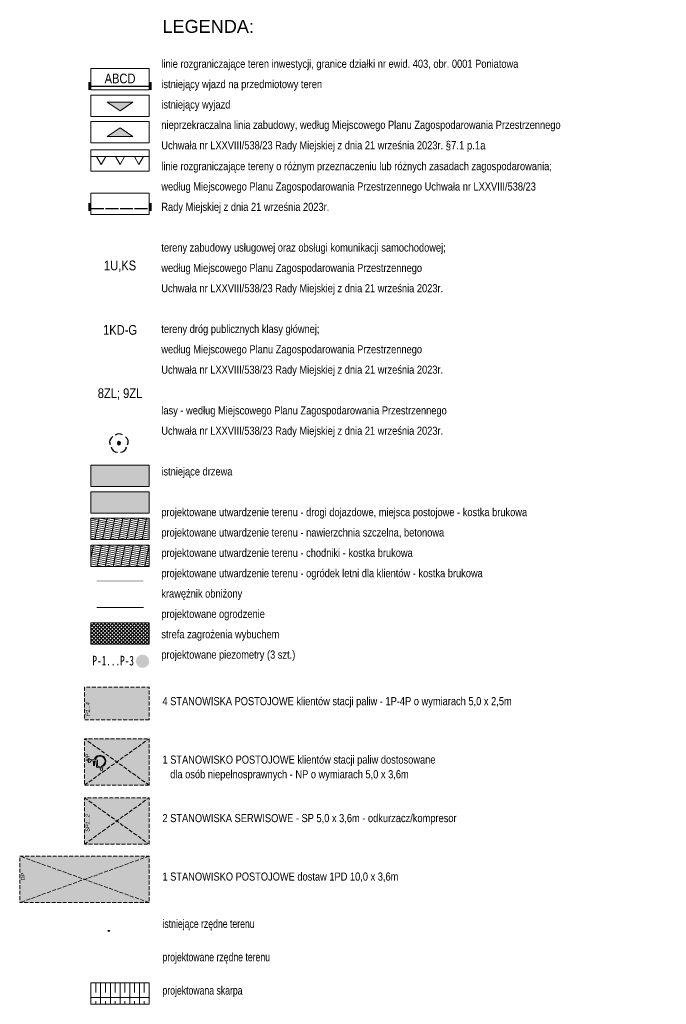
# Model space of a CAD drawing. Header units: metres. Extents: x -94 to 293, y -795 to -637.
# Tile 48 of 48: x 240 to 290, y -733 to -656. Entities that reach past the tile are written whole.
import ezdxf

# ---------------------------------------------------------------- set-up
doc = ezdxf.new("R2010")
doc.units = ezdxf.units.M
doc.header["$MEASUREMENT"] = 0
doc.linetypes.add('Krawędzie ukryte drobniejsze', pattern=[0.425, 0.3, -0.125])
doc.linetypes.add('Krawędzie ukryte dłuższe', pattern=[1.125, 1, -0.125])
for name, color, linetype, lineweight in [('0_Nr_pióra__1', 7, 'Continuous', 13), ('0_Nr_pióra__100', 2, 'Continuous', 13), ('0_Nr_pióra__19', 255, 'Continuous', 15), ('0_Nr_pióra__243', 100, 'Continuous', 25), ('0_Nr_pióra__40', 4, 'Continuous', 13), ('0_Nr_pióra__41', 7, 'Continuous', 15), ('PZT - strefy zagrożenia wybuchem_Nr_pióra__239', 6, 'Continuous', 13), ('PZT DRZEWA DO USUNIĘCIA _Nr_pióra__1', 7, 'Continuous', 13), ('PZT DRZEWA DO USUNIĘCIA _Nr_pióra__206', 7, 'Continuous', 30), ('PZT_i_KD_Nr_pióra__7', 7, 'Continuous', 13), ('PZT_Nr_pióra__1', 7, 'Continuous', 13), ('PZT_Nr_pióra__18', 9, 'Continuous', 13), ('PZT_Nr_pióra__19', 255, 'Continuous', 15), ('PZT_Nr_pióra__205', 8, 'Continuous', 5), ('PZT_Nr_pióra__206', 7, 'Continuous', 30), ('PZT_Nr_pióra__21', 7, 'Continuous', 25), ('PZT_Nr_pióra__243', 100, 'Continuous', 25), ('PZT_Nr_pióra__41', 7, 'Continuous', 15)]:
    doc.layers.add(name, color=color, linetype=linetype, lineweight=lineweight)
for name, color, linetype, lineweight, true_color in [('0_Nr_pióra__233', 7, 'Continuous', 13, 0x1717ff), ('PZT woda_Nr_pióra__201', 7, 'Continuous', 5, 0x595959), ('PZT woda_Nr_pióra__215', 7, 'Continuous', 30, 0xd90005), ('PZT_Nr_pióra__201', 7, 'Continuous', 5, 0x595959), ('PZT_Nr_pióra__220', 7, 'Continuous', 5, 0xd90005), ('PZT_Nr_pióra__232', 7, 'Continuous', 13, 0x24a2ff), ('PZT_Nr_pióra__233', 7, 'Continuous', 13, 0x1717ff)]:
    doc.layers.add(name, color=color, linetype=linetype, lineweight=lineweight, true_color=true_color)
doc.layers.add('PZT', color=7, linetype='Continuous')
doc.styles.add('GENERATED_STYLE_1', font='ARIALNI.TTF')
doc.styles.add('GENERATED_STYLE_12', font='txt')
doc.styles.add('GENERATED_STYLE_2', font='txt')
doc.styles.add('GENERATED_STYLE_7', font='msgothic.ttc')
doc.linetypes.add('Przekreślana podwójnie kopia-000', pattern='A,0,[2,PZT_dwg_01_20261.Shx,S=0.009921,R=0,X=0,Y=0],-1.25,0', length=1.25)
pattern_1 = [(348.5, (0, 0), (0.02990519, 0.146988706), []), (78.5, (0, 0), (-0.5879548, 0.11962076), [])]

# ---------------------------------------------------------------- blocks, each defined once
blk = doc.blocks.new('Symbol wejścia 19_4')
at = {"layer": '0_Nr_pióra__100', "linetype": 'Continuous'}
blk.add_hatch(color=256, dxfattribs=at).paths.add_polyline_path([(0, 0), (2, 0), (1, 0.667)])
at = {"layer": '0_Nr_pióra__41', "linetype": 'Continuous'}
for p, q in [((0, 0), (1, 0.667)), ((0, 0), (2, 0)), ((2, 0), (1, 0.667))]:
    blk.add_line(p, q, dxfattribs=at)
blk = doc.blocks.new('Symbol wejścia 19_5')
at = {"layer": '0_Nr_pióra__40', "linetype": 'Continuous'}
blk.add_hatch(color=256, dxfattribs=at).paths.add_polyline_path([(0, 0), (2, 0), (1, 0.667)])
at = {"layer": '0_Nr_pióra__41', "linetype": 'Continuous'}
for p, q in [((0, 0), (1, 0.667)), ((0, 0), (2, 0)), ((2, 0), (1, 0.667))]:
    blk.add_line(p, q, dxfattribs=at)
blk = doc.blocks.new('Znak osoby niepełnospr 19')
at = {"layer": 'PZT_Nr_pióra__19', "linetype": 'Continuous'}
for p, q in [((-0.221, 0.298), (-0.23, 0.365)), ((-0.201, 0.685), (-0.128, 0.14)), ((-0.128, 0.14), (0.335, 0.138)), ((-0.11, 0.624), (-0.109, 0.627)), ((-0.071, 0.436), (-0.11, 0.624)), ((0.27, 0.434), (-0.071, 0.436)), ((-0.029, 0.228), (-0.056, 0.361)), ((-0.056, 0.361), (0.269, 0.36)), ((0.396, 0.226), (-0.029, 0.228)), ((0.269, 0.36), (0.27, 0.434)), ((0.335, 0.138), (0.449, -0.28)), ((0.48, -0.116), (0.396, 0.226)), ((0.381, -0.159), (0.317, -0.145)), ((0.449, -0.28), (0.664, -0.215)), ((0.631, -0.083), (0.48, -0.116)), ((0.664, -0.215), (0.631, -0.083))]:
    blk.add_line(p, q, dxfattribs=at)
for centre, radius, start, end in [((-0.093, 0.756), 0.13, 262.63803, 213.43327), ((-0.063, -0.058), 0.455, 111.59152, 347.21379), ((-0.063, -0.058), 0.39, 113.97856, 347.21375)]:
    blk.add_arc(centre, radius, start, end, dxfattribs=at)

msp = doc.modelspace()

# ---------------------------------------------------------------- hatches: boundary and pattern name
at = {"layer": '0_Nr_pióra__19', "linetype": 'Continuous'}
for points in [[(245.363, -661.271), (245.363, -661.89), (245.552, -661.89), (245.552, -661.271)], [(250.052, -661.271), (250.052, -661.89), (250.241, -661.89), (250.241, -661.271)], [(245.363, -670.622), (245.363, -671.24), (245.552, -671.24), (245.552, -670.622)], [(250.052, -670.622), (250.052, -671.24), (250.241, -671.24), (250.241, -670.622)]]:
    msp.add_hatch(color=256, dxfattribs=at).paths.add_polyline_path(points)
at = {"layer": '0_Nr_pióra__233', "linetype": 'Continuous'}
msp.add_hatch(color=256, dxfattribs=at).paths.add_polyline_path([(250.052, -706.054, 1), (249.028, -706.054, 1)])
at = {"layer": 'PZT - strefy zagrożenia wybuchem_Nr_pióra__239', "linetype": 'Continuous'}
h = msp.add_hatch(dxfattribs=at)
h.set_pattern_fill('Siatka_5x5_ukośna', color=256, style=0, pattern_type=2)
h.set_pattern_definition([(45, (0, 0), (-0.141421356, 0.141421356), []), (135, (0, 0), (0.141421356, 0.141421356), [])])
h.paths.add_polyline_path([(245.552, -703.078), (250.052, -703.078), (250.052, -704.728), (245.552, -704.728)])
at = {"layer": 'PZT DRZEWA DO USUNIĘCIA _Nr_pióra__1', "linetype": 'Continuous'}
msp.add_hatch(color=256, dxfattribs=at).paths.add_polyline_path([(247.597, -689.194, 1), (247.835, -689.194, 1)])
at = {"layer": 'PZT_Nr_pióra__18', "linetype": 'Continuous', "lineweight": 0, "true_color": 0x303030, "transparency": 33554508}
msp.add_hatch(color=250, dxfattribs=at).paths.add_polyline_path([(245.552, -692.54), (250.052, -692.54), (250.052, -690.89), (245.552, -690.89)])
at = {"layer": 'PZT_Nr_pióra__19', "linetype": 'Continuous'}
h = msp.add_hatch(dxfattribs=at)
h.set_pattern_fill('Siatka_60x120_kopia', color=256, style=0, pattern_type=2)
h.set_pattern_definition(pattern_1)
h.paths.add_polyline_path([(250.052, -697.073), (245.552, -697.073), (245.552, -698.723), (250.052, -698.723)])
at = {"layer": 'PZT_Nr_pióra__205', "linetype": 'Continuous', "lineweight": 0, "true_color": 0x404040, "transparency": 33554508}
for points in [[(245.552, -692.951), (245.552, -694.601), (250.052, -694.601), (250.052, -692.951)], [(245.052, -710.572), (250.052, -710.572), (250.052, -708.072), (245.052, -708.072)], [(245.052, -715.641), (250.052, -715.641), (250.052, -712.041), (245.052, -712.041)], [(245.052, -720.206), (250.052, -720.206), (250.052, -716.606), (245.052, -716.606)], [(240.052, -724.718), (250.052, -724.718), (250.052, -721.118), (240.052, -721.118)]]:
    msp.add_hatch(color=250, dxfattribs=at).paths.add_polyline_path(points)
at = {"layer": 'PZT_Nr_pióra__205', "linetype": 'Continuous', "transparency": 33554508}
h = msp.add_hatch(dxfattribs=at)
h.set_pattern_fill('Siatka_60_kopia', color=256, style=0, pattern_type=2)
h.set_pattern_definition(pattern_1)
h.paths.add_polyline_path([(250.052, -694.996), (245.552, -694.996), (245.552, -696.646), (250.052, -696.646)])
msp.add_hatch(color=256, dxfattribs=at).paths.add_polyline_path([(246.002, -699.768), (249.602, -699.768), (249.602, -699.918), (246.002, -699.918)])

# ---------------------------------------------------------------- linework, layer by layer
at = {"layer": 'PZT - strefy zagrożenia wybuchem_Nr_pióra__239', "linetype": 'Continuous', "flags": 128}
msp.add_lwpolyline([(245.552, -703.078), (250.052, -703.078), (250.052, -704.728), (245.552, -704.728)], close=True, dxfattribs=at)
at = {"layer": 'PZT DRZEWA DO USUNIĘCIA _Nr_pióra__206', "linetype": 'Continuous', "flags": 128}
msp.add_lwpolyline([(247.597, -689.194, 1), (247.835, -689.194, 1)], format="xyb", close=True, dxfattribs=at)
at = {"layer": 'PZT woda_Nr_pióra__201', "linetype": 'Krawędzie ukryte drobniejsze'}
for p, q in [((245.052, -715.641), (250.052, -712.041)), ((250.052, -715.641), (245.052, -712.041))]:
    msp.add_line(p, q, dxfattribs=at)
at = {"layer": 'PZT woda_Nr_pióra__215', "linetype": 'Continuous'}
msp.add_line((245.552, -661.591), (250.052, -661.591), dxfattribs=at)
at = {"layer": 'PZT_Nr_pióra__1', "linetype": 'Continuous', "flags": 128}
for points in [[(250.052, -661.89), (245.552, -661.89), (245.552, -660.24), (250.052, -660.24)], [(250.052, -663.95), (245.552, -663.95), (245.552, -662.3), (250.052, -662.3)], [(250.052, -665.974), (245.552, -665.974), (245.552, -664.324), (250.052, -664.324)], [(250.052, -668.163), (245.552, -668.163), (245.552, -666.513), (250.052, -666.513)], [(250.052, -671.511), (245.552, -671.511), (245.552, -669.861), (250.052, -669.861)], [(250.052, -692.54), (245.552, -692.54), (245.552, -690.89), (250.052, -690.89)], [(250.052, -694.601), (245.552, -694.601), (245.552, -692.951), (250.052, -692.951)], [(250.052, -696.646), (245.552, -696.646), (245.552, -694.996), (250.052, -694.996)], [(250.052, -698.723), (245.552, -698.723), (245.552, -697.073), (250.052, -697.073)]]:
    msp.add_lwpolyline(points, close=True, dxfattribs=at)
at = {"layer": 'PZT_Nr_pióra__1', "linetype": 'Przekreślana podwójnie kopia-000', "flags": 128}
msp.add_lwpolyline([(249.602, -701.905), (246.002, -701.905)], dxfattribs=at)
at = {"layer": 'PZT_Nr_pióra__201', "linetype": 'Krawędzie ukryte drobniejsze'}
for p, q in [((245.052, -716.606), (250.052, -720.206)), ((245.052, -720.206), (250.052, -716.606)), ((250.052, -724.718), (240.052, -721.118)), ((250.052, -721.118), (240.052, -724.718))]:
    msp.add_line(p, q, dxfattribs=at)
at = {"layer": 'PZT_Nr_pióra__201', "linetype": 'Krawędzie ukryte drobniejsze', "flags": 128}
for points in [[(250.052, -710.572), (245.052, -710.572), (245.052, -708.072), (250.052, -708.072)], [(250.052, -715.641), (245.052, -715.641), (245.052, -712.041), (250.052, -712.041)], [(245.052, -720.206), (245.052, -716.606), (250.052, -716.606), (250.052, -720.206)], [(250.052, -724.718), (240.052, -724.718), (240.052, -721.118), (250.052, -721.118)]]:
    msp.add_lwpolyline(points, close=True, dxfattribs=at)
at = {"layer": 'PZT_Nr_pióra__206', "linetype": 'Continuous', "flags": 128}
for points in [[(247.237, -688.691, 0.383669), (247.039, -689.293)], [(247.997, -688.562, 0.383669), (247.438, -688.583)], [(248.383, -689.326, 0.383669), (248.219, -688.714)], [(247.116, -689.472, 0.383669), (247.601, -689.879)], [(247.826, -689.893, 0.383669), (248.313, -689.489)]]:
    msp.add_lwpolyline(points, format="xyb", dxfattribs=at)
at = {"layer": 'PZT_Nr_pióra__21', "linetype": 'Continuous'}
msp.add_ellipse((246.932, -726.906), major_axis=(0.0001, -0.0452), ratio=0.996647, dxfattribs=at)
at = {"layer": 'PZT_Nr_pióra__232', "linetype": 'Continuous'}
for p, q in [((245.927, -730.928), (245.927, -731.654)), ((246.302, -730.928), (246.302, -732.578)), ((246.677, -730.928), (246.677, -731.654)), ((247.052, -730.928), (247.052, -732.578)), ((247.427, -730.928), (247.427, -731.654)), ((247.802, -730.928), (247.802, -732.578)), ((248.177, -730.928), (248.177, -731.654)), ((248.552, -730.928), (248.552, -732.578)), ((248.927, -730.928), (248.927, -731.654)), ((249.302, -730.928), (249.302, -732.578)), ((249.677, -730.928), (249.677, -731.654)), ((250.052, -732.062), (245.552, -732.062)), ((245.927, -732.578), (245.927, -732.323)), ((246.677, -732.578), (246.677, -732.323)), ((247.427, -732.578), (247.427, -732.323)), ((248.177, -732.578), (248.177, -732.323)), ((248.927, -732.578), (248.927, -732.323)), ((249.677, -732.578), (249.677, -732.323))]:
    msp.add_line(p, q, dxfattribs=at)
at = {"layer": 'PZT_Nr_pióra__232', "linetype": 'Continuous', "flags": 128}
msp.add_lwpolyline([(250.052, -730.928), (245.552, -730.928), (245.552, -732.578), (250.052, -732.578)], close=True, dxfattribs=at)
at = {"layer": 'PZT_Nr_pióra__243', "linetype": 'Krawędzie ukryte dłuższe'}
msp.add_line((245.552, -671.051), (250.052, -671.051), dxfattribs=at)
at = {"layer": 'PZT_Nr_pióra__41', "linetype": 'Continuous', "flags": 128}
msp.add_lwpolyline([(250.052, -667.033), (245.552, -667.033)], dxfattribs=at)
for points in [[(245.994, -667.033), (246.344, -667.64), (246.694, -667.033)], [(248.152, -667.033), (247.802, -667.64), (247.452, -667.033)], [(249.61, -667.033), (249.26, -667.64), (248.91, -667.033)]]:
    msp.add_lwpolyline(points, close=True, dxfattribs=at)

# ---------------------------------------------------------------- block references
at = {"color": 8, "linetype": 'Continuous', "lineweight": 5, "rotation": 180.0000000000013}
msp.add_blockref('Symbol wejścia 19_4', (248.802, -662.833), dxfattribs=at)
at = {"color": 8, "linetype": 'Continuous', "lineweight": 5, "xscale": -1}
msp.add_blockref('Symbol wejścia 19_5', (248.802, -665.473), dxfattribs=at)
at = {"layer": 'PZT', "color": 8, "linetype": 'Continuous', "lineweight": 5, "xscale": -1, "rotation": 89.99999999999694}
msp.add_blockref('Znak osoby niepełnospr 19', (246.198, -713.841), dxfattribs=at)

# ---------------------------------------------------------------- texts
at = {"layer": '0_Nr_pióra__1', "linetype": 'Continuous', "insert": (251.079, -656.472), "char_height": 1, "attachment_point": 1, "style": 'GENERATED_STYLE_12'}
msp.add_mtext('\\A1;{\\fArial Nova|b0|i0|c238|p34;LEGENDA:}', dxfattribs=at)
at = {"layer": '0_Nr_pióra__243', "linetype": 'Continuous', "char_height": 0.75, "attachment_point": 2, "style": 'GENERATED_STYLE_2'}
for s, insert in [('\\A1;{\\fArial Narrow|b0|i0|c238|p34;1U,KS}', (247.802, -675.079)), ('\\A1;{\\fArial Narrow|b0|i0|c238|p34;1KD-G}', (247.802, -680.062)), ('\\A1;{\\fArial Narrow|b0|i0|c238|p34;8ZL; 9ZL}', (247.802, -684.956))]:
    msp.add_mtext(s, dxfattribs=dict(at, insert=insert))
at = {"layer": 'PZT_i_KD_Nr_pióra__7', "linetype": 'Continuous', "insert": (251.079, -732.022), "char_height": 0.65, "attachment_point": 7, "line_spacing_factor": 1.188378, "style": 'GENERATED_STYLE_2'}
msp.add_mtext('\\A1;{\\W0.900000x;\\fArial Narrow|b0|i0|c238|p34;istniejące rzędne terenu\\P\\fArial Narrow|b0|i0|c238|p34;\\P\\fArial Narrow|b0|i0|c238|p34;projektowane rzędne terenu\\P\\fArial Narrow|b0|i0|c238|p34;\\P\\fArial Narrow|b0|i0|c238|p34;projektowana skarpa}', dxfattribs=at)
at = {"layer": 'PZT_Nr_pióra__1', "linetype": 'Continuous', "char_height": 0.625, "attachment_point": 1, "style": 'GENERATED_STYLE_2'}
for s, insert, width, line_spacing_factor in [('\\A1;{\\fArial Narrow|b0|i0|c238|p34;\\P\\fArial Narrow|b0|i0|c238|p34;\\P\\fArial Narrow|b0|i0|c238|p34;linie rozgraniczające teren inwestycji, granice działki nr ewid. 403, obr. 0001 Poniatowa\\P\\fArial Narrow|b0|i0|c238|p34;istniejący wjazd na przedmiotowy teren\\P\\fArial Narrow|b0|i0|c238|p34;istniejący wyjazd\\P\\fArial Narrow|b0|i0|c238|p34;nieprzekraczalna linia zabudowy, według Miejscowego Planu Zagospodarowania Przestrzennego \\P\\fArial Narrow|b0|i0|c238|p34;Uchwała nr LXXVIII/538/23 Rady Miejskiej z dnia 21 września 2023r. \\fArial Narrow|b0|i0|c238|p34;\\H1.029412x;§7.1 p.1a\\P\\fArial Narrow|b0|i0|c238|p34;\\H0.971429x;linie rozgraniczające tereny o różnym przeznaczeniu lub różnych zasadach zagospodarowania; \\P\\fArial Narrow|b0|i0|c238|p34;według Miejscowego Planu Zagospodarowania Przestrzennego Uchwała nr LXXVIII/538/23 \\P\\fArial Narrow|b0|i0|c238|p34;Rady Miejskiej z dnia 21 września 2023r.\\P\\fArial Narrow|b0|i0|c238|p34;\\P\\fArial Narrow|b0|i0|c238|p34;tereny zabudowy usługowej oraz obsługi komunikacji samochodowej;\\P\\fArial Narrow|b0|i0|c238|p34;według Miejscowego Planu Zagospodarowania Przestrzennego \\P\\fArial Narrow|b0|i0|c238|p34;Uchwała nr LXXVIII/538/23 Rady Miejskiej z dnia 21 września 2023r.\\P\\fArial Narrow|b0|i0|c238|p34;\\P\\fArial Narrow|b0|i0|c238|p34;tereny dróg publicznych klasy głównej;\\P\\fArial Narrow|b0|i0|c238|p34;według Miejscowego Planu Zagospodarowania Przestrzennego \\P\\fArial Narrow|b0|i0|c238|p34;Uchwała nr LXXVIII/538/23 Rady Miejskiej z dnia 21 września 2023r.\\P\\fArial Narrow|b0|i0|c238|p34;\\P\\fArial Narrow|b0|i0|c238|p34;lasy - według Miejscowego Planu Zagospodarowania Przestrzennego \\P\\fArial Narrow|b0|i0|c238|p34;Uchwała nr LXXVIII/538/23 Rady Miejskiej z dnia 21 września 2023r.\\P\\fArial Narrow|b0|i0|c238|p34;\\P\\fArial Narrow|b0|i0|c238|p34;istniejące drzewa\\P\\fArial Narrow|b0|i0|c238|p34;\\P\\fArial Narrow|b0|i0|c238|p34;projektowane utwardzenie terenu - drogi dojazdowe, miejsca postojowe - kostka brukowa\\P\\fArial Narrow|b0|i0|c238|p34;projektowane utwardzenie terenu - nawierzchnia szczelna, betonowa\\P\\fArial Narrow|b0|i0|c238|p34;projektowane utwardzenie terenu - chodniki - kostka brukowa\\P\\fArial Narrow|b0|i0|c238|p34;projektowane utwardzenie terenu - ogródek letni dla klientów - kostka brukowa\\P\\fArial Narrow|b0|i0|c238|p34;krawężnik obniżony\\P\\fArial Narrow|b0|i0|c238|p34;projektowane ogrodzenie\\P\\fArial Narrow|b0|i0|c238|p34;strefa zagrożenia wybuchem\\P\\fArial Narrow|b0|i0|c238|p34;projektowane piezometry (3 szt.)}', (250.992, -656.402), 57.7905, 1.510309), ('\\A1;{\\fArial Narrow|b0|i0|c238|p34;4 STANOWISKA POSTOJOWE klientów stacji paliw - 1P-4P o wymiarach 5,0 x 2,5m\\P\\fArial Narrow|b0|i0|c238|p34;\\P\\fArial Narrow|b0|i0|c238|p34;\\P\\fArial Narrow|b0|i0|c238|p34;\\P\\fArial Narrow|b0|i0|c238|p34;1 STANOWISKO POSTOJOWE klientów stacji paliw dostosowane \\P\\fArial Narrow|b0|i0|c238|p34;   dla osób niepełnosprawnych - NP o wymiarach 5,0 x 3,6m\\P\\fArial Narrow|b0|i0|c238|p34;\\P\\fArial Narrow|b0|i0|c238|p34;\\P\\fArial Narrow|b0|i0|c238|p34;2 STANOWISKA SERWISOWE - SP 5,0 x 3,6m - odkurzacz/kompresor\\P\\fArial Narrow|b0|i0|c238|p34;\\P\\fArial Narrow|b0|i0|c238|p34;\\P\\fArial Narrow|b0|i0|c238|p34;\\P\\fArial Narrow|b0|i0|c238|p34;1 STANOWISKO POSTOJOWE dostaw 1PD 10,0 x 3,6m}', (251.079, -708.828), 46.74799, 1.084671)]:
    msp.add_mtext(s, dxfattribs=dict(at, insert=insert, width=width, line_spacing_factor=line_spacing_factor))
at = {"layer": 'PZT_Nr_pióra__201', "linetype": 'Continuous', "char_height": 0.3, "attachment_point": 3, "rotation": 90, "style": 'GENERATED_STYLE_1'}
for s, insert in [('\\A1;{\\fArial Narrow|b0|i1|c238|p34;P1...4}', (245.144, -709.219)), ('\\A1;{\\fArial Narrow|b0|i1|c238|p34;NP}', (245.146, -713.214)), ('\\A1;{\\fArial Narrow|b0|i1|c238|p34;SP1...2}', (245.141, -717.877)), ('\\A1;{\\fArial Narrow|b0|i1|c238|p34;DP}', (240.146, -722.425))]:
    msp.add_mtext(s, dxfattribs=dict(at, insert=insert))
at = {"layer": 'PZT_Nr_pióra__220', "linetype": 'Continuous', "insert": (247.802, -660.625), "char_height": 0.75, "attachment_point": 2, "style": 'GENERATED_STYLE_2'}
msp.add_mtext('\\A1;{\\fArial Narrow|b0|i0|c238|p34;ABCD}', dxfattribs=at)
at = {"layer": 'PZT_Nr_pióra__233', "linetype": 'Continuous', "insert": (245.666, -706.395), "char_height": 0.75, "attachment_point": 7, "style": 'GENERATED_STYLE_7'}
msp.add_mtext('\\A1;{\\W0.700000x;\\fMS Gothic|b1|i0|c238|p49;P-1...P-3}', dxfattribs=at)

doc.saveas('drawing.dxf')
